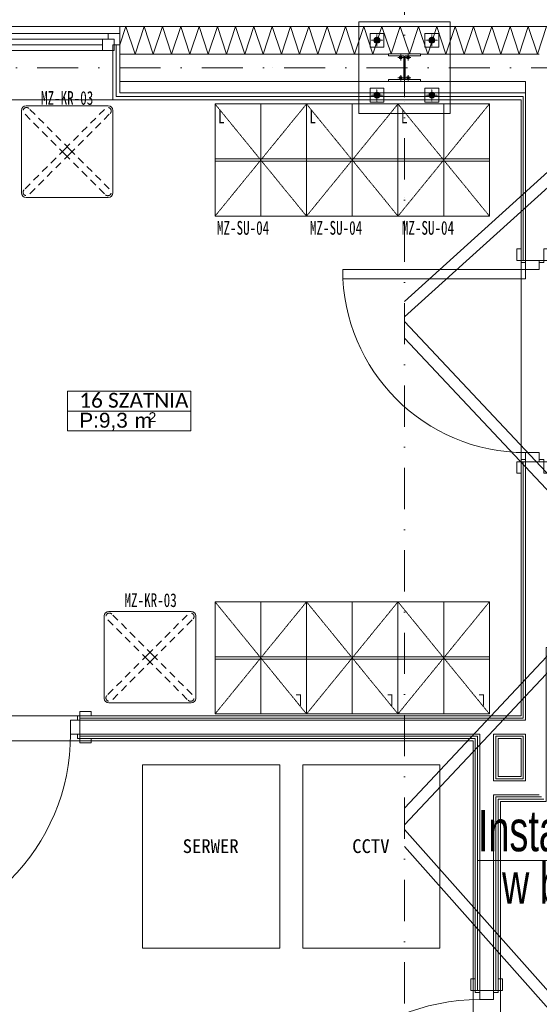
# Model space of a CAD drawing. Header units: centimetres. Extents: x -9388 to 91680, y -1419244 to 50347.
# Tile 118 of 183: x 43391 to 45664, y -705765 to -701463. Entities that reach past the tile are written whole.
import ezdxf
from ezdxf.enums import TextEntityAlignment as Align

# ---------------------------------------------------------------- set-up
doc = ezdxf.new("R2010")
doc.units = ezdxf.units.CM
for name, pattern in [('CENTER', [2, 1.25, -0.25, 0.25, -0.25]), ('DGN Style 2', [53.396408, 32.037845, -21.358563]), ('HIDDEN2', [0.1875, 0.125, -0.0625]), ('Kropki i Kreski', [360, 180, -90, 0, -90])]:
    doc.linetypes.add(name, pattern=pattern)
for name, color, linetype in [('! Strefy Powierzchnie', 7, 'Continuous'), ('Drzwi ArchiCAD', 7, 'Continuous'), ('Okna ArchiCADa', 7, 'Continuous'), ('Osie', 7, 'Continuous'), ('Wnętrze - umeblowanie', 7, 'Continuous')]:
    doc.layers.add(name, color=color, linetype=linetype)
doc.layers.add('! słupy stalowe_Nr_pióra__232', color=7, linetype='Continuous', lineweight=13, true_color=0x24a2ff)
for name, color, linetype, lineweight in [('! słupy stalowe_Nr_pióra__7', 7, 'Continuous', 13), ('Drzwi ArchiCAD_Nr_pióra__1', 7, 'Continuous', 13), ('Drzwi ArchiCAD_Nr_pióra__23', 7, 'Continuous', 15), ('Drzwi ArchiCAD_Nr_pióra__3', 7, 'Continuous', 13), ('Drzwi ArchiCAD_Nr_pióra__41', 7, 'Continuous', 15), ('Kształty_Nr_pióra__101', 7, 'Continuous', 5), ('Metryczki pomieszczeń ArchiCADa_Nr_pióra__6', 7, 'Continuous', 13), ('Okna ArchiCADa_Nr_pióra__23', 7, 'Continuous', 15), ('Okna ArchiCADa_Nr_pióra__3', 7, 'Continuous', 13), ('Okna ArchiCADa_Nr_pióra__41', 7, 'Continuous', 15), ('Osie_Nr_pióra__1', 7, 'Continuous', 13), ('Osie_Nr_pióra__4', 7, 'Continuous', 13), ('Q_opisy_średnice_woda', 3, 'Continuous', 9), ('Q_podkład', 8, 'Continuous', 9), ('Rynny_Nr_pióra__161', 7, 'Continuous', 5), ('Rzuty - ogródek_Nr_pióra__161', 7, 'Continuous', 5), ('Strefy_Nr_pióra__150', 7, 'Continuous', 25), ('Wnętrze - umeblowanie_Nr_pióra__101', 7, 'Continuous', 5), ('Wnętrze - umeblowanie_Nr_pióra__161', 7, 'Continuous', 5), ('Wnętrze - umeblowanie_Nr_pióra__7', 7, 'Continuous', 13), ('Ściany wewnętrzne_Nr_pióra__1', 7, 'Continuous', 13), ('Ściany wewnętrzne_Nr_pióra__41', 7, 'Continuous', 15), ('Ściany zewnętrzne_Nr_pióra__1', 7, 'Continuous', 13), ('Ściany zewnętrzne_Nr_pióra__174', 7, 'Continuous', 5), ('Ściany zewnętrzne_Nr_pióra__41', 7, 'Continuous', 15)]:
    doc.layers.add(name, color=color, linetype=linetype, lineweight=lineweight)
doc.layers.add('Q_uwagi', color=7, linetype='Continuous', lineweight=30, true_color=0xff0101, plot=False)
doc.styles.add('Arial Narrow_____', font='ARIALN.TTF', dxfattribs={"width": 0.8})
doc.styles.add('GENERATED_STYLE_1', font='calibri.ttf')
doc.styles.add('GENERATED_STYLE_2', font='arial.ttf')
doc.styles.add('GENERATED_STYLE_3', font='calibri.ttf')

# ---------------------------------------------------------------- blocks, each defined once
blk = doc.blocks.new('SZATNIA_16_12', base_point=(43396.9, -704828.9))
at = {"layer": 'Metryczki pomieszczeń ArchiCADa_Nr_pióra__6', "linetype": 'Continuous'}
for p, q in [((43132.8, -704774.7), (43150.3, -704689.8)), ((43150.3, -704689.8), (43678.4, -704798.2)), ((43115.4, -704859.5), (43132.8, -704774.7)), ((43660.9, -704883.1), (43132.8, -704774.7)), ((43132.8, -704774.7), (43660.9, -704883.1)), ((43678.4, -704798.2), (43660.9, -704883.1)), ((43643.5, -704968), (43115.4, -704859.5)), ((43660.9, -704883.1), (43643.5, -704968))]:
    blk.add_line(p, q, dxfattribs=at)
at = {"layer": 'Metryczki pomieszczeń ArchiCADa_Nr_pióra__6'}
for tag, height, style, p in [('ROOM_NAME', 65, 'GENERATED_STYLE_1', (43199.3, -704706.8)), ('ROOM_AREA', 65, 'GENERATED_STYLE_2', (43181.8, -704792)), ('DUMMY_385', 65, 'GENERATED_STYLE_2', (43394.1, -704837.3)), ('DUMMY_386', 43.3, 'GENERATED_STYLE_2', (43478.9, -704850.6))]:
    blk.add_attdef(tag, text='', height=height, rotation=348.3916, dxfattribs=dict(at, style=style)).set_placement(p, align=Align.TOP_LEFT)
blk = doc.blocks.new('Standardowy znacznik siatki_2')
at = {"layer": 'Osie_Nr_pióra__4', "linetype": 'Kropki i Kreski'}
blk.add_line((1000, 0), (17990.8, 0), dxfattribs=at)
at = {"layer": 'Osie_Nr_pióra__1', "style": 'GENERATED_STYLE_3'}
for tag, p in [('AC_MarkerText_1_0', (-125, 5.7)), ('AC_MarkerText_1_1', (19115.8, 5.7))]:
    blk.add_attdef(tag, text='', height=100, rotation=360, dxfattribs=at).set_placement(p, align=Align.MIDDLE_CENTER)
blk = doc.blocks.new('Standardowy znacznik siatki_7')
at = {"layer": 'Osie_Nr_pióra__4', "linetype": 'Kropki i Kreski'}
blk.add_line((1000, 0), (12138.2, 0), dxfattribs=at)
at = {"layer": 'Osie_Nr_pióra__1', "style": 'GENERATED_STYLE_3'}
for tag, p in [('AC_MarkerText_1_0', (-125, 5.7)), ('AC_MarkerText_1_1', (13263.2, 5.7))]:
    blk.add_attdef(tag, text='', height=100, rotation=270, dxfattribs=at).set_placement(p, align=Align.MIDDLE_CENTER)
blk = doc.blocks.new('Szafki 19')
at = {"layer": 'Wnętrze - umeblowanie_Nr_pióra__101', "color": 8, "linetype": 'Continuous'}
for p, q in [((400, 490), (0, 490)), ((0, 490), (0, 0)), ((400, 0), (400, 490)), ((800, 490), (400, 490)), ((400, 490), (400, 0)), ((800, 0), (800, 490)), ((1200, 490), (800, 490)), ((800, 490), (800, 0)), ((1200, 0), (1200, 490)), ((0, 0), (400, 0)), ((400, 0), (800, 0)), ((800, 0), (1200, 0))]:
    blk.add_line(p, q, dxfattribs=at)
blk = doc.blocks.new('Okno 19_2')
at = {"layer": 'Okna ArchiCADa_Nr_pióra__23', "color": 8, "linetype": 'Continuous'}
for p, q in [((-450, 0), (-425, 0)), ((-425, 25), (-375, 25)), ((-425, -25), (-425, 25)), ((-425, 0), (-425, -25)), ((-375, 25), (-375, -25)), ((-375, 25), (375, 25)), ((-375, 0), (375, 0)), ((375, -25), (375, 25)), ((375, 25), (425, 25)), ((425, 25), (425, -25)), ((425, -25), (425, 0)), ((425, 0), (450, 0)), ((-425, -25), (-400, -25)), ((-375, -25), (-425, -25)), ((-400, -25), (-400, -50)), ((375, -25), (-375, -25)), ((425, -25), (375, -25)), ((400, -50), (400, -25)), ((400, -25), (425, -25)), ((-400, -50), (-450, -50)), ((450, -50), (400, -50))]:
    blk.add_line(p, q, dxfattribs=at)
at = {"layer": 'Okna ArchiCADa_Nr_pióra__3', "color": 8, "linetype": 'Continuous'}
for p, q in [((-420, 240), (420, 240)), ((-375, 25), (375, 25)), ((-450, -80), (450, -80)), ((400, -50), (-400, -50))]:
    blk.add_line(p, q, dxfattribs=at)
at = {"layer": 'Okna ArchiCADa_Nr_pióra__41', "color": 8, "linetype": 'Continuous'}
for p, q in [((-450, -50), (-450, 0)), ((450, -50), (450, 0))]:
    blk.add_line(p, q, dxfattribs=at)
blk = doc.blocks.new('Drzwi 19_8')
at = {"layer": 'Drzwi ArchiCAD_Nr_pióra__1', "color": 8, "linetype": 'Continuous'}
for p, q in [((-490, 20), (-540, 20)), ((-490, 10), (-490, 20)), ((-490, 0), (-490, 10)), ((490, 10), (490, 20)), ((490, 20), (540, 20)), ((490, 0), (490, 10)), ((-490, -80), (-540, -80)), ((-490, -70), (-490, -60)), ((-490, -80), (-490, -70)), ((490, -70), (490, -60)), ((490, -80), (490, -70)), ((490, -80), (540, -80))]:
    blk.add_line(p, q, dxfattribs=at)
at = {"layer": 'Drzwi ArchiCAD_Nr_pióra__23', "color": 8, "linetype": 'Continuous'}
for p, q in [((-450, 0), (-490, 0)), ((-490, 0), (-490, -60)), ((-450, -60), (-450, 0)), ((490, 0), (450, 0)), ((450, 0), (450, -60)), ((490, -60), (490, 0)), ((-490, -60), (-450, -60)), ((450, -60), (490, -60))]:
    blk.add_line(p, q, dxfattribs=at)
at = {"layer": 'Drzwi ArchiCAD_Nr_pióra__3', "color": 8, "linetype": 'Continuous'}
for p, q in [((410, 0), (410, 900)), ((410, 900), (450, 900)), ((450, 900), (450, 0)), ((-490, 39), (-540, 39)), ((-540, 39), (-540, 20)), ((-540, 20), (-490, 20)), ((-490, 20), (-490, 39)), ((-480, 20), (-490, 20)), ((-490, 20), (-490, 0)), ((-490, 0), (-480, 0)), ((-480, 0), (-480, 20)), ((450, 0), (410, 0)), ((490, 20), (480, 20)), ((480, 20), (480, 0)), ((480, 0), (490, 0)), ((540, 39), (490, 39)), ((490, 39), (490, 20)), ((490, 0), (490, 20)), ((490, 20), (540, 20)), ((540, 20), (540, 39)), ((-490, -80), (-540, -80)), ((-540, -80), (-540, -99)), ((-480, -60), (-490, -60)), ((-490, -60), (-490, -80)), ((-490, -80), (-480, -80)), ((-490, -99), (-490, -80)), ((-480, -80), (-480, -60)), ((490, -60), (480, -60)), ((480, -60), (480, -80)), ((480, -80), (490, -80)), ((490, -80), (490, -60)), ((540, -80), (490, -80)), ((490, -80), (490, -99)), ((540, -99), (540, -80)), ((-540, -99), (-490, -99)), ((490, -99), (540, -99))]:
    blk.add_line(p, q, dxfattribs=at)
blk.add_arc((450, 0), 900, 90, 180, dxfattribs=at)
at = {"layer": 'Drzwi ArchiCAD_Nr_pióra__41', "color": 8, "linetype": 'Continuous'}
for p, q in [((-490, -60), (-490, 0)), ((490, -60), (490, 0))]:
    blk.add_line(p, q, dxfattribs=at)
blk = doc.blocks.new('Drzwi 19_7')
at = {"layer": 'Drzwi ArchiCAD_Nr_pióra__1', "color": 8, "linetype": 'Continuous'}
for p, q in [((-440, 20), (-490, 20)), ((-440, 20), (-440, 10)), ((-440, 10), (-440, 0)), ((440, 20), (440, 10)), ((440, 20), (490, 20)), ((440, 10), (440, 0)), ((-440, -80), (-490, -80)), ((-440, -60), (-440, -70)), ((-440, -70), (-440, -80)), ((440, -60), (440, -70)), ((440, -70), (440, -80)), ((440, -80), (490, -80))]:
    blk.add_line(p, q, dxfattribs=at)
at = {"layer": 'Drzwi ArchiCAD_Nr_pióra__23', "color": 8, "linetype": 'Continuous'}
for p, q in [((-400, 0), (-440, 0)), ((-440, 0), (-440, -60)), ((-400, -60), (-400, 0)), ((440, 0), (400, 0)), ((400, 0), (400, -60)), ((440, -60), (440, 0)), ((-440, -60), (-400, -60)), ((400, -60), (440, -60))]:
    blk.add_line(p, q, dxfattribs=at)
at = {"layer": 'Drzwi ArchiCAD_Nr_pióra__3', "color": 8, "linetype": 'Continuous'}
for p, q in [((360, 0), (360, 800)), ((360, 800), (400, 800)), ((400, 800), (400, 0)), ((-490, 20), (-490, 39)), ((-490, 39), (-440, 39)), ((-440, 20), (-490, 20)), ((-440, 39), (-440, 20)), ((-440, 0), (-440, 20)), ((-440, 20), (-430, 20)), ((-430, 0), (-440, 0)), ((-430, 20), (-430, 0)), ((400, 0), (360, 0)), ((430, 0), (430, 20)), ((430, 20), (440, 20)), ((440, 0), (430, 0)), ((440, 39), (490, 39)), ((440, 20), (440, 39)), ((440, 20), (440, 0)), ((490, 20), (440, 20)), ((490, 39), (490, 20)), ((-490, -99), (-490, -80)), ((-490, -80), (-440, -80)), ((-440, -80), (-440, -60)), ((-440, -60), (-430, -60)), ((-430, -80), (-440, -80)), ((-440, -80), (-440, -99)), ((-430, -60), (-430, -80)), ((430, -80), (430, -60)), ((430, -60), (440, -60)), ((440, -80), (430, -80)), ((440, -60), (440, -80)), ((440, -80), (490, -80)), ((440, -99), (440, -80)), ((490, -80), (490, -99)), ((-440, -99), (-490, -99)), ((490, -99), (440, -99))]:
    blk.add_line(p, q, dxfattribs=at)
blk.add_arc((400, 0), 800, 90, 180, dxfattribs=at)
at = {"layer": 'Drzwi ArchiCAD_Nr_pióra__41', "color": 8, "linetype": 'Continuous'}
for p, q in [((-440, 0), (-440, -60)), ((440, 0), (440, -60))]:
    blk.add_line(p, q, dxfattribs=at)
blk = doc.blocks.new('PAB.01_RZUT PRZYZIEMIA')
at = {"layer": '! słupy stalowe_Nr_pióra__7', "linetype": 'Continuous'}
for points in [[(44967, -701552.3, 1), (44941, -701552.3, 1)], [(44967, -701552.3, 1), (44941, -701552.3, 1)], [(45207, -701552.3, 1), (45181, -701552.3, 1)], [(45207, -701552.3, 1), (45181, -701552.3, 1)], [(45064.5, -701627.3, 1), (45051.5, -701627.3, 1)], [(45064.5, -701627.3, 1), (45051.5, -701627.3, 1)], [(45096.5, -701627.3, 1), (45083.5, -701627.3, 1)], [(45096.5, -701627.3, 1), (45083.5, -701627.3, 1)], [(45064.5, -701717.3, 1), (45051.5, -701717.3, 1)], [(45064.5, -701717.3, 1), (45051.5, -701717.3, 1)], [(45096.5, -701717.3, 1), (45083.5, -701717.3, 1)], [(45096.5, -701717.3, 1), (45083.5, -701717.3, 1)], [(44967, -701792.3, 1), (44941, -701792.3, 1)], [(44967, -701792.3, 1), (44941, -701792.3, 1)], [(45207, -701792.3, 1), (45181, -701792.3, 1)], [(45207, -701792.3, 1), (45181, -701792.3, 1)]]:
    blk.add_hatch(color=8, dxfattribs=at).paths.add_polyline_path(points)
at = {"layer": '! Strefy Powierzchnie', "color": 8, "linetype": 'Continuous', "lineweight": 0, "flags": 128}
for points in [[(42129, -701812.8), (42129, -704504.2), (45584, -704504.2), (45584, -701812.8)], [(48024, -706759.3), (48024, -704206), (45694, -704206), (45694, -704879.3), (45494, -704879.3), (45494, -706759.3)], [(42139, -704614.2), (42139, -710390.3), (43599, -710390.3), (43599, -708777.6), (43504, -708777.6), (43504, -708187.3), (43504, -706869.3), (43504, -706759.3), (45374, -706759.3), (45374, -704614.2)]]:
    blk.add_lwpolyline(points, close=True, dxfattribs=at)
at = {"layer": '! słupy stalowe_Nr_pióra__232', "color": 8, "linetype": 'Continuous'}
for p, q in [((44874, -701472.3), (44874.1, -701472.3)), ((44874, -701472.3), (44874.1, -701472.3)), ((45274, -701472.3), (44874, -701472.3)), ((44874, -701472.3), (44874, -701872.3)), ((45274, -701472.3), (45274.1, -701472.3)), ((45274, -701472.3), (45274.1, -701472.3)), ((45274, -701872.3), (45274, -701472.3)), ((44984, -701522.3), (44924, -701522.3)), ((44924, -701522.3), (44924, -701582.3)), ((44928, -701552.3), (44928.1, -701552.3)), ((44928, -701552.3), (44928.1, -701552.3)), ((44942.9, -701547.5), (44942, -701552)), ((44942.9, -701547.7), (44942, -701552.3)), ((44942, -701552), (44942, -701557.3)), ((44942, -701552.3), (44942.9, -701556.9)), ((44945.5, -701543.6), (44942.9, -701547.5)), ((44945.5, -701543.8), (44942.9, -701547.7)), ((44949.4, -701541), (44945.5, -701543.6)), ((44949.4, -701541.2), (44945.5, -701543.8)), ((44954, -701540), (44949.4, -701541)), ((44954, -701540.3), (44949.4, -701541.2)), ((44958.6, -701541), (44954, -701540)), ((44958.6, -701541.2), (44954, -701540.3)), ((44962.5, -701543.6), (44958.6, -701541)), ((44962.5, -701543.8), (44958.6, -701541.2)), ((44965.1, -701547.5), (44962.5, -701543.6)), ((44965.1, -701547.7), (44962.5, -701543.8)), ((44966, -701552), (44965.1, -701547.5)), ((44966, -701552.3), (44965.1, -701547.7)), ((44965.1, -701556.9), (44966, -701552.3)), ((44966, -701557.3), (44966, -701552)), ((44984, -701582.3), (44984, -701522.3)), ((45224, -701522.3), (45164, -701522.3)), ((45164, -701522.3), (45164, -701582.3)), ((45182.9, -701547.5), (45182, -701552)), ((45182.9, -701547.7), (45182, -701552.3)), ((45182, -701552), (45182, -701557.3)), ((45182, -701552.3), (45182.9, -701556.9)), ((45185.5, -701543.6), (45182.9, -701547.5)), ((45185.5, -701543.8), (45182.9, -701547.7)), ((45189.4, -701541), (45185.5, -701543.6)), ((45189.4, -701541.2), (45185.5, -701543.8)), ((45194, -701540), (45189.4, -701541)), ((45194, -701540.3), (45189.4, -701541.2)), ((45198.6, -701541), (45194, -701540)), ((45198.6, -701541.2), (45194, -701540.3)), ((45202.5, -701543.6), (45198.6, -701541)), ((45202.5, -701543.8), (45198.6, -701541.2)), ((45205.1, -701547.5), (45202.5, -701543.6)), ((45205.1, -701547.7), (45202.5, -701543.8)), ((45206, -701552), (45205.1, -701547.5)), ((45206, -701552.3), (45205.1, -701547.7)), ((45205.1, -701556.9), (45206, -701552.3)), ((45206, -701557.3), (45206, -701552)), ((45224, -701582.3), (45224, -701522.3)), ((44924, -701582.3), (44984, -701582.3)), ((44942.9, -701556.9), (44945.5, -701560.8)), ((44945.5, -701560.8), (44949.4, -701563.4)), ((44949.4, -701563.4), (44954, -701564.3)), ((44954, -701564.3), (44958.6, -701563.4)), ((44958.6, -701563.4), (44962.5, -701560.8)), ((44962.5, -701560.8), (44965.1, -701556.9)), ((45164, -701582.3), (45224, -701582.3)), ((45182.9, -701556.9), (45185.5, -701560.8)), ((45185.5, -701560.8), (45189.4, -701563.4)), ((45189.4, -701563.4), (45194, -701564.3)), ((45194, -701564.3), (45198.6, -701563.4)), ((45198.6, -701563.4), (45202.5, -701560.8)), ((45202.5, -701560.8), (45205.1, -701556.9)), ((44495.2, -701672.3), (44495.3, -701672.3)), ((44928, -701672.3), (44928.1, -701672.3)), ((44928, -701672.3), (44928.1, -701672.3)), ((44984, -701762.3), (44924, -701762.3)), ((44924, -701762.3), (44924, -701822.3)), ((44984, -701822.3), (44984, -701762.3)), ((45224, -701762.3), (45164, -701762.3)), ((45164, -701762.3), (45164, -701822.3)), ((45224, -701822.3), (45224, -701762.3)), ((44928, -701792.3), (44928.1, -701792.3)), ((44928, -701792.3), (44928.1, -701792.3)), ((44942.9, -701787.2), (44942, -701791.8)), ((44942, -701787.3), (44942, -701792)), ((44942, -701791.8), (44942.9, -701796.4)), ((44942.9, -701796.4), (44942, -701791.8)), ((44942, -701792), (44942.9, -701796.6)), ((44945.5, -701783.3), (44942.9, -701787.2)), ((44942.9, -701796.4), (44945.5, -701800.3)), ((44945.5, -701800.3), (44942.9, -701796.4)), ((44942.9, -701796.6), (44945.5, -701800.5)), ((44949.4, -701780.7), (44945.5, -701783.3)), ((44945.5, -701800.3), (44949.4, -701802.9)), ((44945.5, -701800.5), (44949.4, -701803.1)), ((44954, -701779.8), (44949.4, -701780.7)), ((44949.4, -701802.9), (44954, -701803.8)), ((44949.4, -701803.1), (44954, -701804)), ((44958.6, -701780.7), (44954, -701779.8)), ((44954, -701803.8), (44958.6, -701802.9)), ((44954, -701804), (44958.6, -701803.1)), ((44962.5, -701783.3), (44958.6, -701780.7)), ((44958.6, -701802.9), (44962.5, -701800.3)), ((44958.6, -701803.1), (44962.5, -701800.5)), ((44965.1, -701787.2), (44962.5, -701783.3)), ((44962.5, -701800.3), (44965.1, -701796.4)), ((44962.5, -701800.5), (44965.1, -701796.6)), ((44966, -701791.8), (44965.1, -701787.2)), ((44965.1, -701796.4), (44966, -701791.8)), ((44965.1, -701796.6), (44966, -701792)), ((44966, -701792), (44966, -701787.3)), ((45182.9, -701787.2), (45182, -701791.8)), ((45182, -701787.3), (45182, -701792)), ((45182, -701791.8), (45182.9, -701796.4)), ((45182.9, -701796.4), (45182, -701791.8)), ((45182, -701792), (45182.9, -701796.6)), ((45185.5, -701783.3), (45182.9, -701787.2)), ((45182.9, -701796.4), (45185.5, -701800.3)), ((45182.9, -701796.6), (45185.5, -701800.5)), ((45189.4, -701780.7), (45185.5, -701783.3)), ((45185.5, -701800.3), (45189.4, -701802.9)), ((45185.5, -701800.5), (45189.4, -701803.1)), ((45194, -701779.8), (45189.4, -701780.7)), ((45189.4, -701802.9), (45194, -701803.8)), ((45189.4, -701803.1), (45194, -701804)), ((45198.6, -701780.7), (45194, -701779.8)), ((45194, -701803.8), (45198.6, -701802.9)), ((45194, -701804), (45198.6, -701803.1)), ((45202.5, -701783.3), (45198.6, -701780.7)), ((45198.6, -701802.9), (45202.5, -701800.3)), ((45198.6, -701803.1), (45202.5, -701800.5)), ((45205.1, -701787.2), (45202.5, -701783.3)), ((45202.5, -701800.3), (45205.1, -701796.4)), ((45202.5, -701800.5), (45205.1, -701796.6)), ((45206, -701791.8), (45205.1, -701787.2)), ((45205.1, -701796.4), (45206, -701791.8)), ((45205.1, -701796.6), (45206, -701792)), ((45206, -701792), (45206, -701787.3)), ((44924, -701822.3), (44984, -701822.3)), ((44954, -701818.3), (44954.1, -701818.3)), ((44954, -701818.3), (44954.1, -701818.3)), ((45074, -701818.3), (45074.1, -701818.3)), ((45074, -701818.3), (45074.1, -701818.3)), ((45164, -701822.3), (45224, -701822.3)), ((45194, -701818.3), (45194.1, -701818.3)), ((45194, -701818.3), (45194.1, -701818.3)), ((44874, -701872.3), (45274, -701872.3)), ((45074, -702238.9), (45074.1, -702238.9))]:
    blk.add_line(p, q, dxfattribs=at)
at = {"layer": '! słupy stalowe_Nr_pióra__232', "color": 8, "linetype": 'CENTER'}
for p, q in [((44928, -701552.3), (44980, -701552.3)), ((44954, -701578.3), (44954, -701526.3)), ((45168, -701552.3), (45220, -701552.3)), ((45194, -701578.3), (45194, -701526.3)), ((45045, -701627.3), (45071, -701627.3)), ((45058, -701640.3), (45058, -701614.3)), ((45077, -701627.3), (45103, -701627.3)), ((45090, -701640.3), (45090, -701614.3)), ((45045, -701717.3), (45071, -701717.3)), ((45058, -701730.3), (45058, -701704.3)), ((45077, -701717.3), (45103, -701717.3)), ((45090, -701730.3), (45090, -701704.3)), ((44954, -701818.3), (44954, -701766.3)), ((45194, -701818.3), (45194, -701766.3)), ((44928, -701792.3), (44980, -701792.3)), ((45168, -701792.3), (45220, -701792.3))]:
    blk.add_line(p, q, dxfattribs=at)
at = {"layer": '! słupy stalowe_Nr_pióra__232', "color": 8, "linetype": 'Continuous', "flags": 128}
blk.add_lwpolyline([(45144, -701732.3), (45004, -701732.3), (45004, -701723.8), (45071.3, -701723.8), (45071.3, -701620.8), (45004, -701620.8), (45004, -701612.3), (45144, -701612.3), (45144, -701620.8), (45076.8, -701620.8), (45076.8, -701723.8), (45144, -701723.8)], close=True, dxfattribs=at)
at = {"layer": '! słupy stalowe_Nr_pióra__232', "color": 8, "linetype": 'Continuous'}
for centre, radius in [((44954, -701552.3), 13), ((45194, -701552.3), 13), ((45058, -701627.3), 6.5), ((45090, -701627.3), 6.5), ((45058, -701717.3), 6.5), ((45090, -701717.3), 6.5), ((44954, -701792.3), 13), ((45194, -701792.3), 13)]:
    blk.add_circle(centre, radius, dxfattribs=at)
at = {"layer": 'Kształty_Nr_pióra__101', "color": 8, "linetype": 'HIDDEN2'}
for p, q in [((44645.8, -701830.9), (44245.8, -702320.9)), ((44645.8, -702320.9), (44245.8, -701830.9)), ((44445.8, -702321.2), (44445.8, -701830.6)), ((45045.8, -702320.9), (44645.8, -701830.9)), ((45045.8, -701830.9), (44645.8, -702320.9)), ((44845.8, -702321.2), (44845.8, -701830.6)), ((45445.8, -701830.9), (45045.8, -702320.9)), ((45445.8, -702320.9), (45045.8, -701830.9)), ((45245.8, -702321.2), (45245.8, -701830.6)), ((44245.8, -702070.9), (45445.8, -702070.9)), ((44245.8, -702080.9), (45445.8, -702080.9)), ((44645.8, -704496.4), (44245.8, -704006.4)), ((44645.8, -704006.4), (44245.8, -704496.4)), ((44445.8, -704006.2), (44445.8, -704496.7)), ((45045.8, -704006.4), (44645.8, -704496.4)), ((45045.8, -704496.4), (44645.8, -704006.4)), ((44845.8, -704006.2), (44845.8, -704496.7)), ((45445.8, -704496.4), (45045.8, -704006.4)), ((45445.8, -704006.4), (45045.8, -704496.4)), ((45245.8, -704006.2), (45245.8, -704496.7)), ((44245.8, -704246.4), (45445.8, -704246.4)), ((44245.8, -704256.4), (45445.8, -704256.4))]:
    blk.add_line(p, q, dxfattribs=at)
at = {"layer": 'Rynny_Nr_pióra__161', "color": 8, "linetype": 'Continuous'}
for p, q in [((43781.3, -704048.3), (44141.3, -704048.3)), ((43761.3, -704428.3), (43761.3, -704068.3)), ((44161.3, -704068.3), (44161.3, -704428.3)), ((44141.3, -704448.3), (43781.3, -704448.3))]:
    blk.add_line(p, q, dxfattribs=at)
at = {"layer": 'Rynny_Nr_pióra__161', "color": 8, "linetype": 'DGN Style 2'}
for p, q in [((43950.7, -704258.9), (43772.9, -704081.2)), ((43971.9, -704237.7), (43794.1, -704060)), ((43950.7, -704237.7), (44128.4, -704060)), ((43971.9, -704258.9), (44149.6, -704081.2)), ((43950.7, -704237.7), (43772.9, -704415.5)), ((43971.9, -704258.9), (43794.1, -704436.7)), ((43950.7, -704258.9), (44128.4, -704436.7)), ((43971.9, -704237.7), (44149.6, -704415.5))]:
    blk.add_line(p, q, dxfattribs=at)
at = {"layer": 'Rynny_Nr_pióra__161', "color": 8, "linetype": 'Continuous'}
for centre, start, end in [((43781.3, -704068.3), 90, 180), ((44141.3, -704068.3), 360, 90), ((43781.3, -704428.3), 180, 270), ((44141.3, -704428.3), 270, 360)]:
    blk.add_arc(centre, 20, start, end, dxfattribs=at)
at = {"layer": 'Rynny_Nr_pióra__161', "color": 8, "linetype": 'DGN Style 2'}
for centre, start, end in [((43783.5, -704070.6), 45, 225), ((44139, -704070.6), 315, 135), ((43783.5, -704426.1), 135, 315), ((44139, -704426.1), 225, 45)]:
    blk.add_arc(centre, 15, start, end, dxfattribs=at)
at = {"layer": 'Wnętrze - umeblowanie_Nr_pióra__101', "color": 8, "linetype": 'Continuous', "flags": 128}
for points in [[(44529, -705519.3), (44529, -704719.3), (43929, -704719.3), (43929, -705519.3)], [(45229, -705519.3), (44629, -705519.3), (44629, -704719.3), (45229, -704719.3)]]:
    blk.add_lwpolyline(points, close=True, dxfattribs=at)
at = {"layer": 'Wnętrze - umeblowanie_Nr_pióra__161', "color": 8, "linetype": 'Continuous'}
for p, q in [((43419, -701839), (43779, -701839)), ((43399, -702219), (43399, -701859)), ((43799, -701859), (43799, -702219)), ((43779, -702239), (43419, -702239))]:
    blk.add_line(p, q, dxfattribs=at)
at = {"layer": 'Wnętrze - umeblowanie_Nr_pióra__161', "color": 8, "linetype": 'DGN Style 2'}
for p, q in [((43609.6, -702028.4), (43431.9, -701850.6)), ((43588.4, -702028.4), (43766.1, -701850.6)), ((43588.4, -702049.6), (43410.7, -701871.9)), ((43609.6, -702049.6), (43787.4, -701871.9)), ((43588.4, -702028.4), (43410.7, -702206.1)), ((43609.6, -702028.4), (43787.4, -702206.1)), ((43609.6, -702049.6), (43431.9, -702227.4)), ((43588.4, -702049.6), (43766.1, -702227.4))]:
    blk.add_line(p, q, dxfattribs=at)
at = {"layer": 'Wnętrze - umeblowanie_Nr_pióra__161', "color": 8, "linetype": 'Continuous'}
for centre, start, end in [((43419, -701859), 90, 180), ((43779, -701859), 360, 90), ((43419, -702219), 180, 270), ((43779, -702219), 270, 360)]:
    blk.add_arc(centre, 20, start, end, dxfattribs=at)
at = {"layer": 'Wnętrze - umeblowanie_Nr_pióra__161', "color": 8, "linetype": 'DGN Style 2'}
for centre, start, end in [((43421.3, -701861.3), 45, 225), ((43776.8, -701861.3), 315, 135), ((43421.3, -702216.7), 135, 315), ((43776.8, -702216.7), 225, 45)]:
    blk.add_arc(centre, 15, start, end, dxfattribs=at)
at = {"layer": 'Ściany wewnętrzne_Nr_pióra__1', "color": 8, "linetype": 'Continuous'}
for p, q in [((45594, -701812.8), (45594, -702514.3)), ((45584, -702514.3), (45584, -702464.3)), ((45584, -702514.3), (45594, -702514.3)), ((45584, -702514.3), (45594, -702514.3)), ((45594, -702514.3), (45604, -702514.3)), ((45594, -702514.3), (45604, -702514.3)), ((45584, -703394.3), (45584, -703444.3)), ((45584, -703394.3), (45594, -703394.3)), ((45584, -703394.3), (45594, -703394.3)), ((45594, -703394.3), (45594, -704514.2)), ((45594, -703394.3), (45604, -703394.3)), ((45594, -703394.3), (45604, -703394.3)), ((43654, -704504.2), (43704, -704504.2)), ((43654, -704504.2), (43654, -704514.2)), ((43654, -704504.2), (43654, -704514.2)), ((45584, -704514.2), (43654, -704514.2)), ((43654, -704514.2), (43654, -704524.2)), ((43654, -704514.2), (43654, -704524.2)), ((45594, -704514.2), (45584, -704514.2)), ((43654, -704584.2), (43654, -704594.2)), ((43654, -704594.2), (45394, -704594.2)), ((43654, -704594.2), (43654, -704604.2)), ((43654, -704604.2), (43704, -704604.2)), ((45394, -704594.2), (45394, -704604.2)), ((45394, -704604.2), (45394, -704859.3)), ((45474, -704604.2), (45474, -704594.2)), ((45474, -704594.2), (45584, -704594.2)), ((45474, -704779.3), (45474, -704604.2)), ((45584, -704594.2), (45594, -704594.2)), ((45594, -704594.2), (45594, -704779.3)), ((45594, -704779.3), (45474, -704779.3)), ((45394, -704859.3), (45394, -704869.3)), ((45394, -704869.3), (45394, -705704.2)), ((45474, -704869.3), (45474, -704859.3)), ((45474, -704859.3), (45674, -704859.3)), ((45474, -705704.2), (45474, -704869.3)), ((45384, -705704.2), (45384, -705654.2)), ((45484, -705704.2), (45484, -705654.2)), ((45394, -705704.2), (45384, -705704.2)), ((45404, -705704.2), (45394, -705704.2)), ((45474, -705704.2), (45464, -705704.2)), ((45474, -705704.2), (45464, -705704.2)), ((45484, -705704.2), (45474, -705704.2)), ((45484, -705704.2), (45474, -705704.2))]:
    blk.add_line(p, q, dxfattribs=at)
at = {"layer": 'Ściany wewnętrzne_Nr_pióra__1', "color": 8, "linetype": 'Continuous', "flags": 128}
for points in [[(45584, -701812.8), (45584, -702514.3)], [(45584, -703394.3), (45584, -704504.2)], [(45584, -704504.2), (43654, -704504.2)], [(43654, -704604.2), (45384, -704604.2)], [(45384, -704604.2), (45384, -704869.3)], [(45484, -704604.2), (45584, -704604.2)], [(45484, -704769.3), (45484, -704604.2)], [(45584, -704604.2), (45584, -704769.3)], [(45584, -704769.3), (45484, -704769.3)], [(45384, -704869.3), (45384, -705704.2)], [(45484, -704869.3), (45684, -704869.3)], [(45484, -705704.2), (45484, -704869.3)]]:
    blk.add_lwpolyline(points, dxfattribs=at)
at = {"layer": 'Ściany wewnętrzne_Nr_pióra__41', "color": 8, "linetype": 'Continuous'}
for p, q in [((45604, -701812.8), (45604, -702514.3)), ((45604, -702514.3), (45664, -702514.3)), ((45604, -703394.3), (45604, -704116)), ((45604, -703394.3), (45664, -703394.3)), ((45604, -704116), (45604, -704176)), ((45604, -704176), (45604, -704524.2)), ((45404, -704524.2), (43654, -704524.2)), ((43654, -704524.2), (43654, -704584.2)), ((45464, -704524.2), (45404, -704524.2)), ((45584, -704524.2), (45464, -704524.2)), ((45594, -704524.2), (45584, -704524.2)), ((45604, -704524.2), (45594, -704524.2)), ((43654, -704584.2), (45404, -704584.2)), ((45404, -704584.2), (45404, -704594.2)), ((45404, -704594.2), (45404, -704604.2)), ((45404, -704604.2), (45404, -704849.3)), ((45464, -704594.2), (45464, -704584.2)), ((45464, -704584.2), (45584, -704584.2)), ((45464, -704604.2), (45464, -704594.2)), ((45464, -704789.3), (45464, -704604.2)), ((45584, -704584.2), (45594, -704584.2)), ((45594, -704584.2), (45604, -704584.2)), ((45604, -704584.2), (45604, -704789.3)), ((45604, -704789.3), (45464, -704789.3)), ((45404, -704849.3), (45404, -704859.3)), ((45404, -704859.3), (45404, -704869.3)), ((45404, -704869.3), (45404, -705704.2)), ((45464, -704859.3), (45464, -704849.3)), ((45464, -704849.3), (45664, -704849.3)), ((45464, -704869.3), (45464, -704859.3)), ((45464, -705704.2), (45464, -704869.3)), ((45464, -705704.2), (45404, -705704.2))]:
    blk.add_line(p, q, dxfattribs=at)
at = {"layer": 'Ściany zewnętrzne_Nr_pióra__1', "color": 8, "linetype": 'Continuous'}
for p, q in [((43799, -701572.8), (43799, -701812.8)), ((43814, -701572.8), (43799, -701572.8)), ((43829, -701572.8), (43814, -701572.8)), ((43829, -701812.8), (43799, -701812.8)), ((45594, -701797.8), (45594, -701812.8))]:
    blk.add_line(p, q, dxfattribs=at)
at = {"layer": 'Ściany zewnętrzne_Nr_pióra__1', "color": 8, "linetype": 'Continuous', "flags": 128}
blk.add_lwpolyline([(43829, -701812.8), (45584, -701812.8)], dxfattribs=at)
at = {"layer": 'Ściany zewnętrzne_Nr_pióra__174', "color": 8, "linetype": 'Continuous'}
for p, q in [((43829, -701573.1), (43855.8, -701492.8)), ((43855.8, -701492.8), (43895.8, -701612.8)), ((43895.8, -701612.8), (43935.8, -701492.8)), ((43935.8, -701492.8), (43975.8, -701612.8)), ((43975.8, -701612.8), (44015.8, -701492.8)), ((44015.8, -701492.8), (44055.8, -701612.8)), ((44055.8, -701612.8), (44095.8, -701492.8)), ((44095.8, -701492.8), (44135.8, -701612.8)), ((44135.8, -701612.8), (44175.8, -701492.8)), ((44175.8, -701492.8), (44215.8, -701612.8)), ((44215.8, -701612.8), (44255.8, -701492.8)), ((44255.8, -701492.8), (44295.8, -701612.8)), ((44295.8, -701612.8), (44335.8, -701492.8)), ((44335.8, -701492.8), (44375.8, -701612.8)), ((44375.8, -701612.8), (44415.8, -701492.8)), ((44415.8, -701492.8), (44455.8, -701612.8)), ((44455.8, -701612.8), (44495.8, -701492.8)), ((44495.8, -701492.8), (44535.8, -701612.8)), ((44535.8, -701612.8), (44575.8, -701492.8)), ((44575.8, -701492.8), (44615.8, -701612.8)), ((44615.8, -701612.8), (44655.8, -701492.8)), ((44655.8, -701492.8), (44695.8, -701612.8)), ((44695.8, -701612.8), (44735.8, -701492.8)), ((44735.8, -701492.8), (44775.8, -701612.8)), ((44775.8, -701612.8), (44815.8, -701492.8)), ((44815.8, -701492.8), (44855.8, -701612.8)), ((44855.8, -701612.8), (44895.8, -701492.8)), ((44895.8, -701492.8), (44935.8, -701612.8)), ((44935.8, -701612.8), (44975.8, -701492.8)), ((44975.8, -701492.8), (45015.6, -701612.3)), ((45015.9, -701612.3), (45055.8, -701492.8)), ((45055.8, -701492.8), (45095.6, -701612.3)), ((45095.9, -701612.3), (45135.8, -701492.8)), ((45135.8, -701492.8), (45175.8, -701612.8)), ((45175.8, -701612.8), (45215.8, -701492.8)), ((45215.8, -701492.8), (45255.8, -701612.8)), ((45255.8, -701612.8), (45295.8, -701492.8)), ((45295.8, -701492.8), (45335.8, -701612.8)), ((45335.8, -701612.8), (45375.8, -701492.8)), ((45375.8, -701492.8), (45415.8, -701612.8)), ((45415.8, -701612.8), (45455.8, -701492.8)), ((45455.8, -701492.8), (45495.8, -701612.8)), ((45495.8, -701612.8), (45535.8, -701492.8)), ((45535.8, -701492.8), (45575.8, -701612.8)), ((45575.8, -701612.8), (45615.8, -701492.8)), ((45615.8, -701492.8), (45655.8, -701612.8)), ((45655.8, -701612.8), (45695.8, -701492.8))]:
    blk.add_line(p, q, dxfattribs=at)
at = {"layer": 'Ściany zewnętrzne_Nr_pióra__41', "color": 8, "linetype": 'Continuous'}
for p, q in [((43829, -701492.8), (43829, -701522.8)), ((43829, -701522.8), (43829, -701572.8)), ((43814, -701797.8), (43814, -701572.8)), ((43829, -701782.8), (43829, -701572.8)), ((45004.1, -701612.8), (43829, -701612.8)), ((45604, -701612.8), (45144.1, -701612.8)), ((45664, -701612.8), (45604, -701612.8)), ((43829, -701732.8), (45604, -701732.8)), ((45604, -701732.8), (45604, -701782.8)), ((43829, -701797.8), (43814, -701797.8)), ((43829, -701782.8), (45604, -701782.8)), ((43829, -701797.8), (45594, -701797.8)), ((45604, -701782.8), (45604, -701797.8)), ((45604, -701797.8), (45604, -701812.8))]:
    blk.add_line(p, q, dxfattribs=at)
at = {"layer": 'Ściany zewnętrzne_Nr_pióra__41', "color": 8, "linetype": 'Continuous', "flags": 128}
blk.add_lwpolyline([(48354, -701492.7), (43829, -701492.8)], dxfattribs=at)
at = {"layer": '! Strefy Powierzchnie', "color": 8, "linetype": 'Continuous'}
ref = blk.add_blockref('SZATNIA_16_12', (43870.3, -703173.1), dxfattribs=dict(at, rotation=11.60840108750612))
ref.add_attrib('ROOM_NAME', '16 SZATNIA', dxfattribs={"layer": 'Metryczki pomieszczeń ArchiCADa_Nr_pióra__6', "color": 7, "height": 65, "rotation": 360, "style": 'GENERATED_STYLE_1'}).set_placement((43652.2, -703093.2), align=Align.TOP_LEFT)
ref.add_attrib('ROOM_AREA', 'P:9,3', dxfattribs={"layer": 'Metryczki pomieszczeń ArchiCADa_Nr_pióra__6', "color": 7, "height": 65, "rotation": 360, "style": 'GENERATED_STYLE_2'}).set_placement((43652.2, -703180.3), align=Align.TOP_LEFT)
ref.add_attrib('DUMMY_385', ' m', dxfattribs={"layer": 'Metryczki pomieszczeń ArchiCADa_Nr_pióra__6', "color": 7, "height": 65, "rotation": 360, "style": 'GENERATED_STYLE_2'}).set_placement((43869.2, -703181.9), align=Align.TOP_LEFT)
ref.add_attrib('DUMMY_386', '2', dxfattribs={"layer": 'Metryczki pomieszczeń ArchiCADa_Nr_pióra__6', "color": 7, "height": 43.3, "rotation": 360, "style": 'GENERATED_STYLE_2'}).set_placement((43955.1, -703177.9), align=Align.TOP_LEFT)
at = {"layer": 'Drzwi ArchiCAD', "color": 8, "linetype": 'Continuous', "zscale": 1000}
for name, p, rotation in [('Drzwi 19_7', (45604, -702954.3), 89.9999971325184), ('Drzwi 19_8', (43164, -704584.2), 179.9999971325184)]:
    blk.add_blockref(name, p, dxfattribs=dict(at, rotation=rotation))
at = {"layer": 'Drzwi ArchiCAD', "color": 8, "linetype": 'Continuous', "xscale": -1, "zscale": 1000, "rotation": 89.99999713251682}
blk.add_blockref('Drzwi 19_8', (45404, -706194.2), dxfattribs=at)
at = {"layer": 'Okna ArchiCADa', "color": 8, "linetype": 'Continuous', "zscale": 1000, "rotation": 180.0001226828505}
blk.add_blockref('Okno 19_2', (43379, -701572.8), dxfattribs=at)
at = {"layer": 'Osie', "color": 8, "linetype": 'Continuous', "zscale": 1000}
for name, p, rotation in [('Standardowy znacznik siatki_7', (45074, -712523.4), 89.99999713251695), ('Standardowy znacznik siatki_2', (30584.3, -701672.3), 359.999997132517)]:
    blk.add_blockref(name, p, dxfattribs=dict(at, rotation=rotation))
at = {"layer": 'Wnętrze - umeblowanie', "color": 8, "linetype": 'Continuous', "lineweight": 5, "zscale": 1000, "rotation": 359.999997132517}
blk.add_blockref('Szafki 19', (44245.8, -702320.9), dxfattribs=at)
at = {"layer": 'Wnętrze - umeblowanie', "color": 8, "linetype": 'Continuous', "lineweight": 5, "xscale": -1, "zscale": 1000, "rotation": 179.9999971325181}
blk.add_blockref('Szafki 19', (44245.8, -704006.4), dxfattribs=at)
at = {"layer": 'Rzuty - ogródek_Nr_pióra__161', "color": 8, "linetype": 'Continuous', "insert": (43964, -703969.1), "char_height": 60, "attachment_point": 2, "rotation": 360, "style": 'GENERATED_STYLE_2'}
blk.add_mtext('\\A1;{\\W0.700000x;\\fMS Gothic|b0|i0|c238|p49;MZ-KR-03}', dxfattribs=at)
at = {"layer": 'Strefy_Nr_pióra__150', "color": 8, "linetype": 'Continuous', "attachment_point": 7}
for s, insert, char_height, rotation, style in [('\\A1;{\\W0.700000x;\\fMS Gothic|b0|i0|c238|p49;L}', (44259, -701915.4), 60, 360, 'GENERATED_STYLE_2'), ('\\A1;{\\W0.700000x;\\fMS Gothic|b0|i0|c238|p49;L}', (44659, -701915.4), 60, 360, 'GENERATED_STYLE_2'), ('\\A1;{\\W0.700000x;\\fMS Gothic|b0|i0|c238|p49;L}', (45059, -701915.4), 60, 360, 'GENERATED_STYLE_2'), ('\\A1;{\\W0.700000x;\\fArial|b0|i0|c238|p38;L}', (44625.8, -704410.1), 50, 180, 'GENERATED_STYLE_3'), ('\\A1;{\\W0.700000x;\\fArial|b0|i0|c238|p38;L}', (44625.8, -704410.1), 50, 180, 'GENERATED_STYLE_3'), ('\\A1;{\\W0.700000x;\\fArial|b0|i0|c238|p38;L}', (45025.8, -704410.1), 50, 180, 'GENERATED_STYLE_3'), ('\\A1;{\\W0.700000x;\\fArial|b0|i0|c238|p38;L}', (45025.8, -704410.1), 50, 180, 'GENERATED_STYLE_3'), ('\\A1;{\\W0.700000x;\\fArial|b0|i0|c238|p38;L}', (45425.8, -704410.1), 50, 180, 'GENERATED_STYLE_3'), ('\\A1;{\\W0.700000x;\\fArial|b0|i0|c238|p38;L}', (45425.8, -704410.1), 50, 180, 'GENERATED_STYLE_3')]:
    blk.add_mtext(s, dxfattribs=dict(at, insert=insert, char_height=char_height, rotation=rotation, style=style))
at = {"layer": 'Wnętrze - umeblowanie_Nr_pióra__7', "color": 8, "linetype": 'Continuous', "char_height": 60, "rotation": 360, "style": 'GENERATED_STYLE_2'}
for s, insert, attachment_point in [('\\A1;{\\W0.700000x;\\fMS Gothic|b0|i0|c238|p49;MZ-KR-03}', (43599, -701774.5), 2), ('\\A1;{\\W0.700000x;\\fMS Gothic|b0|i0|c238|p49;MZ-SU-04}', (44254.1, -702342.2), 1), ('\\A1;{\\W0.700000x;\\fMS Gothic|b0|i0|c238|p49;MZ-SU-04}', (44660.8, -702342.2), 1), ('\\A1;{\\W0.700000x;\\fMS Gothic|b0|i0|c238|p49;MZ-SU-04}', (45062.6, -702342.2), 1), ('\\A1;{\\fMS Gothic|b0|i0|c238|p49;SERWER}', (44349, -705105.1), 9), ('\\A1;{\\fMS Gothic|b0|i0|c238|p49;CCTV}', (45009, -705105.1), 9)]:
    blk.add_mtext(s, dxfattribs=dict(at, insert=insert, attachment_point=attachment_point))
blk = doc.blocks.new('A$C674EB6B2')
at = {"layer": 'Q_uwagi', "linetype": 'Continuous'}
for p, q in [((-1049.8, -911), (-41, 0)), ((-1049.8, -978.3), (-42.7, -68.9)), ((-1049.8, -998.1), (-91.6, -2017.3)), ((-1049.8, -1071.1), (-93.4, -2088.4)), ((-93.9, -2108), (-1049.8, -3124.7)), ((-1049.8, -3197.7), (-95.7, -2183)), ((-1049.8, -3218), (-147.2, -4234.3)), ((-1049.8, -3293.3), (-149, -4307.6))]:
    blk.add_line(p, q, dxfattribs=at)

msp = doc.modelspace()

# ---------------------------------------------------------------- block references
at = {"layer": 'Q_podkład'}
msp.add_blockref('PAB.01_RZUT PRZYZIEMIA', (0, 0), dxfattribs=at)

# ---------------------------------------------------------------- next in the draw order: linework, layer by layer
at = {"layer": 'Q_opisy_średnice_woda'}
msp.add_line((45392.4, -705136.8, 286.7), (47122.2, -705136.8, 0.2), dxfattribs=at)

# ---------------------------------------------------------------- next in the draw order: block references
at = {"layer": 'Q_uwagi'}
msp.add_blockref('A$C674EB6B2', (46123.8, -701782.8), dxfattribs=at)

# ---------------------------------------------------------------- next in the draw order: texts
at = {"layer": 'Q_opisy_średnice_woda', "style": 'Arial Narrow_____', "width": 0.8}
for s, p in [('Instalacje prowadzone', (46216.5, -705096.4, 193.4)), ('w bruździe ściennej', (46220.7, -705326.1, 193.4))]:
    msp.add_text(s, height=180, dxfattribs=at).set_placement(p, align=Align.CENTER)

doc.saveas('drawing.dxf')
